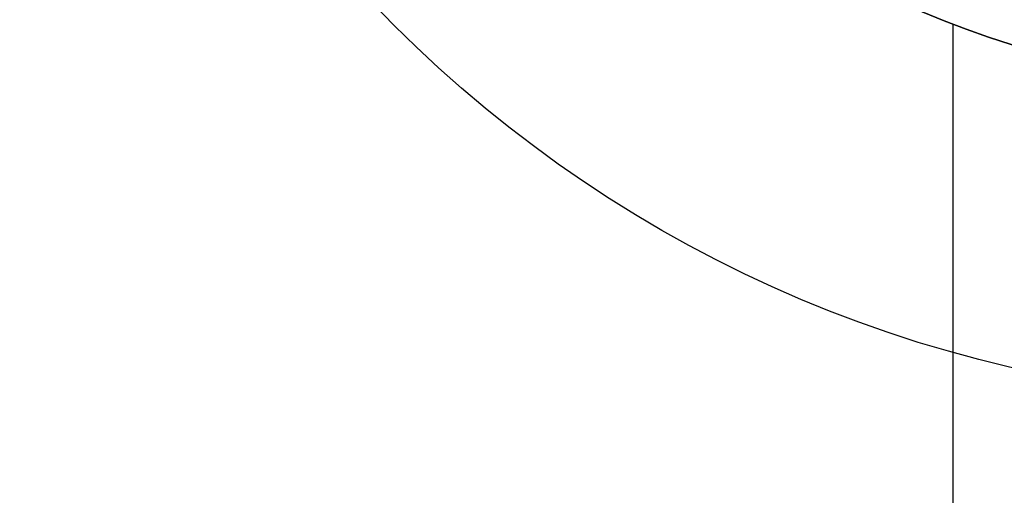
# Model space of a CAD drawing. Header units: millimetres. Extents: x -159 to -7, y -159 to -7.
# Tile 3 of 52: x -143.25 to -139.93, y -143.57 to -141.97. Entities that reach past the tile are written whole.
import ezdxf

# ---------------------------------------------------------------- set-up
doc = ezdxf.new("R2010")
doc.units = ezdxf.units.MM
doc.layers.add('Layer 01', color=18, linetype='Continuous', true_color=0x000000)

msp = doc.modelspace()

# ---------------------------------------------------------------- linework, layer by layer
at = {"layer": 'Layer 01'}
msp.add_line((-140.1066, -153.6066, 12), (-140.1066, -141.9809, 12), dxfattribs=at)
for centre, radius in [((-138.9454, -138.9454, 40), 4.3), ((-138.9454, -138.9454, 50.1), 4.3), ((-138.9454, -138.9454, 46.35), 4.3), ((-138.9454, -138.9454, 6.9), 3.25), ((-138.9454, -138.9454, 8.5), 3.25)]:
    msp.add_circle(centre, radius, dxfattribs=at)
at = {"layer": 'Layer 01', "extrusion": (0, 0, -1)}
msp.add_circle((138.9454, -138.9454, -12), 3.25, dxfattribs=at)

doc.saveas('drawing.dxf')
